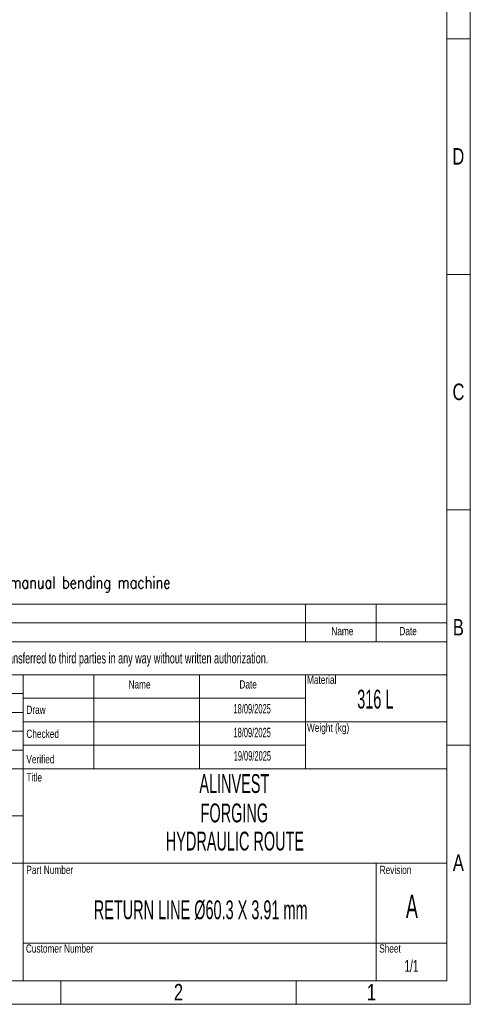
# Model space of a CAD drawing. Header units: millimetres. Extents: x 0 to 594, y 0 to 424.
# Tile 12 of 13: x 495 to 594, y 0 to 216. Entities that reach past the tile are written whole.
import ezdxf

# ---------------------------------------------------------------- set-up
doc = ezdxf.new("R2010")
doc.units = ezdxf.units.MM
doc.header["$LTSCALE"] = 0.25
doc.layers.add('SLD-0', color=179, linetype='Continuous')
doc.styles.add('AdskIsoMetric', font='romans.shx', dxfattribs={"width": 0.8, "height": 2.5})
doc.styles.add('SLDTEXTSTYLE1', font='TXT', dxfattribs={"width": 0.574367})
doc.styles.add('SLDTEXTSTYLE2', font='TXT', dxfattribs={"width": 0.638186})
doc.styles.add('SLDTEXTSTYLE3', font='TXT', dxfattribs={"width": 0.75})

# ---------------------------------------------------------------- blocks, each defined once
blk = doc.blocks.new('cajetin')
at = {"color": 7, "linetype": 'Continuous', "lineweight": 18}
for p, q in [((861, 615), (861, 0)), ((853.5, 607.5), (853.5, 7.5)), ((853.5, 307.5), (861, 307.5)), ((853.5, 307.5), (853.5, 307.5)), ((853.5, 232.5), (861, 232.5)), ((853.5, 157.5), (861, 157.5)), ((853.5, 82.5), (861, 82.5)), ((853.5, 7.5), (7.5, 7.5)), ((730.5, 7.5), (730.5, 0)), ((805.5, 7.5), (805.5, 0)), ((861, 0), (0, 0))]:
    blk.add_line(p, q, dxfattribs=at)
at = {"color": 7, "linetype": 'Continuous', "lineweight": 0, "char_height": 5.25, "attachment_point": 2, "style": 'SLDTEXTSTYLE3'}
for s, insert in [('D', (857.18, 272.74)), ('C', (857.23, 197.74)), ('B', (857.19, 122.74)), ('A', (857.2, 47.74)), ('2', (768.01, 6.49)), ('1', (829.51, 6.49))]:
    blk.add_mtext(s, dxfattribs=dict(at, insert=insert))

msp = doc.modelspace()

# ---------------------------------------------------------------- linework, layer by layer
at = {"color": 7, "linetype": 'Continuous', "lineweight": 18}
for p, q in [((402.554, 87.962), (588.826, 87.962)), ((557.78, 87.962), (557.78, 79.683)), ((573.303, 87.962), (573.303, 79.683)), ((588.826, 87.962), (588.826, 5.174)), ((402.554, 83.822), (588.826, 83.822)), ((402.554, 79.683), (588.826, 79.683)), ((402.554, 72.439), (588.826, 72.439)), ((495.69, 72.439), (495.69, 5.174)), ((511.213, 72.439), (511.213, 51.742)), ((534.497, 72.439), (534.497, 51.742)), ((557.78, 72.439), (557.78, 67.265)), ((402.554, 68.3), (495.69, 68.3)), ((557.78, 67.265), (495.69, 67.265)), ((557.78, 67.265), (557.78, 62.091)), ((402.554, 64.16), (495.69, 64.16)), ((557.78, 62.091), (495.69, 62.091)), ((557.78, 62.091), (557.78, 56.916)), ((557.78, 62.091), (588.826, 62.091)), ((402.554, 60.021), (495.69, 60.021)), ((557.78, 56.916), (495.69, 56.916)), ((557.78, 56.916), (557.78, 51.742)), ((402.554, 55.882), (495.69, 55.882)), ((486.635, 51.742), (495.69, 51.742)), ((495.69, 51.742), (511.213, 51.742)), ((511.213, 51.742), (534.497, 51.742)), ((534.497, 51.742), (557.78, 51.742)), ((557.78, 51.742), (588.826, 51.742)), ((477.58, 41.394), (495.69, 41.394)), ((402.554, 31.045), (495.69, 31.045)), ((495.69, 31.045), (588.826, 31.045)), ((573.303, 31.045), (573.303, 5.174)), ((495.69, 13.453), (588.826, 13.453)), ((402.554, 5.174), (588.826, 5.174))]:
    msp.add_line(p, q, dxfattribs=at)

# ---------------------------------------------------------------- block references
at = {"xscale": 0.689895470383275, "yscale": 0.689895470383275, "zscale": 0.689895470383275}
msp.add_blockref('cajetin', (0, 0), dxfattribs=at)

# ---------------------------------------------------------------- texts
at = {"insert": (406.104, 93.992), "char_height": 2.59725, "attachment_point": 1, "style": 'AdskIsoMetric'}
msp.add_mtext_dynamic_manual_height_columns('**The elbows will be manufactured from bent pipes using a manual bending machine', width=4135.89111, gutter_width=12.986, heights=[0], dxfattribs=at)
at = {"color": 7, "linetype": 'Continuous', "lineweight": 0}
for s, insert, char_height, attachment_point, style in [('Name', (565.875, 82.929), 1.811, 2, 'SLDTEXTSTYLE3'), ('Date', (580.326, 82.929), 1.811, 2, 'SLDTEXTSTYLE3'), ('Material', (558.101, 72.228), 1.811, 1, 'SLDTEXTSTYLE3'), ('Name', (518.875, 71.209), 1.811, 1, 'SLDTEXTSTYLE3'), ('Date', (543.248, 71.209), 1.811, 1, 'SLDTEXTSTYLE3'), ('316 L', (573.114, 69.139), 4.1394, 2, 'SLDTEXTSTYLE1'), ('Draw', (496.414, 65.634), 1.811, 1, 'SLDTEXTSTYLE3'), ('Weight (kg)', (558.101, 61.701), 1.81098, 1, 'SLDTEXTSTYLE3'), ('Checked', (496.414, 60.36), 1.811, 1, 'SLDTEXTSTYLE3'), ('Verified', (496.414, 54.78), 1.811, 1, 'SLDTEXTSTYLE3'), ('Title', (496.414, 50.784), 1.811, 1, 'SLDTEXTSTYLE3'), ('ALINVEST', (542.13, 50.585), 4.1394, 2, 'SLDTEXTSTYLE1'), ('FORGING ', (542.13, 44.126), 4.1394, 2, 'SLDTEXTSTYLE1'), ('Part Number', (496.414, 30.45), 1.81098, 1, 'SLDTEXTSTYLE3'), ('Revision', (574.073, 30.45), 1.811, 1, 'SLDTEXTSTYLE3'), ('Customer Number', (496.313, 13.167), 1.81098, 1, 'SLDTEXTSTYLE3'), ('Sheet', (573.972, 13.167), 1.811, 1, 'SLDTEXTSTYLE3')]:
    msp.add_mtext(s, dxfattribs=dict(at, insert=insert, char_height=char_height, attachment_point=attachment_point, style=style))
at = {"layer": 'SLD-0', "color": 7, "attachment_point": 2}
for s, insert, char_height, style in [('This drawing is property of INSERTEC. Must not be copier or transferred to third parties in any way without written authorization.', (493.275, 77.241), 2.328397, 'SLDTEXTSTYLE2'), ('18/09/2025', (546.044, 65.984), 2.0697, 'SLDTEXTSTYLE1'), ('18/09/2025', (546.043, 60.763), 2.0697, 'SLDTEXTSTYLE1'), ('19/09/2025', (546.09, 55.636), 2.0697, 'SLDTEXTSTYLE1'), ('HYDRAULIC ROUTE', (542.264, 37.937), 4.13937, 'SLDTEXTSTYLE1'), ('A', (581.163, 24.117), 5.174, 'SLDTEXTSTYLE1'), ('1/1', (581.059, 9.73), 2.5871, 'SLDTEXTSTYLE2')]:
    msp.add_mtext(s, dxfattribs=dict(at, insert=insert, char_height=char_height, style=style))
at = {"layer": 'SLD-0', "color": 7, "insert": (534.732, 22.838), "char_height": 4.13937, "width": 92.01308, "attachment_point": 2, "style": 'SLDTEXTSTYLE1'}
msp.add_mtext('RETURN LINE Ø60.3 X 3.91 mm', dxfattribs=at)

doc.saveas('drawing.dxf')
